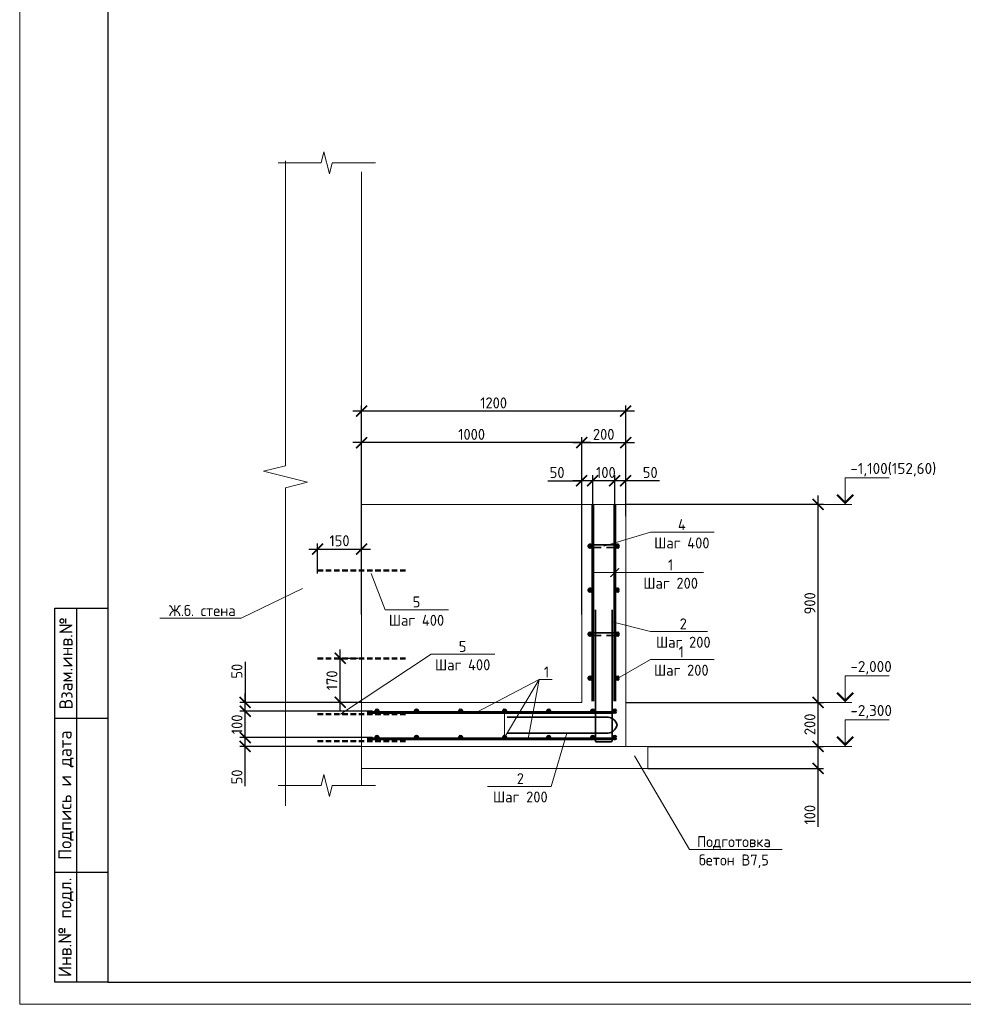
# Model space of a CAD drawing. Header units: millimetres. Extents: x 130535 to 1380046, y -231620 to 121434.
# Tile 31 of 135: x 344596 to 366028, y -52003 to -29628. Entities that reach past the tile are written whole.
import ezdxf
from ezdxf import colors
from ezdxf.entities.mleader import LeaderData, LeaderLine
from ezdxf.enums import TextEntityAlignment as Align
from ezdxf.math import Vec2, Vec3

# ---------------------------------------------------------------- set-up
doc = ezdxf.new("R2010")
doc.units = ezdxf.units.MM
doc.linetypes.add('DASHED2', pattern=[0.375, 0.25, -0.125])
doc.layers.get('DEFPOINTS').update_dxf_attribs({"lineweight": 0})
for name, color, linetype, lineweight in [('Основная 0.35', 7, 'Continuous', 35), ('Основная 0.60', 7, 'Continuous', 60), ('РАЗМЕРЫ', 7, 'Continuous', 9), ('Разрез жилая часть$0$Отметки', 7, 'Continuous', 20), ('Символы 0.20', 7, 'Continuous', 20), ('Текст', 7, 'Continuous', 25), ('Тонкая', 7, 'Continuous', 20), ('Тонкая 0.20', 7, 'Continuous', 20), ('ТОНКИЕ', 7, 'Continuous', 9)]:
    doc.layers.add(name, color=color, linetype=linetype, lineweight=lineweight)
doc.layers.add('ТОЛСТЫЕ_ОСНОВНЫЕ', color=7, linetype='Continuous')
doc.styles.add('GOST-2.304_Type-B', font='GOST_Common.ttf')
doc.styles.add('style1', font='GOST_Common.ttf', dxfattribs={"height": 500})
doc.styles.add('ГОСТ', font='isocpeur.TTF')
doc.dimstyles.new('СПДС', dxfattribs={"dimscale": 100, "dimtxt": 2.5, "dimasz": 2.5, "dimexe": 1.25, "dimexo": 0, "dimtad": 1, "dimdec": 0, "dimtxsty": 'GOST-2.304_Type-B', "dimblk": 'ARCHTICK', "dimcen": 2.5, "dimdle": 2, "dimadec": 0, "dimazin": 2, "dimtfac": 0.75, "dimtdec": 0, "dimtmove": 1, "dimatfit": 3, "dimfxl": 1, "dimtolj": 1, "dimarcsym": 1})

# ---------------------------------------------------------------- blocks, each defined once
blk = doc.blocks.new('*U1419')
at = {"layer": 'ТОЛСТЫЕ_ОСНОВНЫЕ'}
for p, q in [((8, 5), (8, 90)), ((8, 90), (20, 90)), ((13, 5), (13, 90)), ((8, 65), (20, 65)), ((8, 30), (20, 30)), ((20, 5), (8, 5))]:
    blk.add_line(p, q, dxfattribs=at)
blk.add_lwpolyline([(20, 5), (589, 5), (589, 415), (20, 415)], close=True, dxfattribs=at)
at = {"layer": 'ТОНКИЕ'}
blk.add_lwpolyline([(0, 0), (594, 0), (594, 420), (0, 420)], close=True, dxfattribs=at)
at = {"layer": 'Текст', "style": 'style1'}
for s, p in [('Взам.инв.№', (10.5, 77.5)), ('Подпись и дата', (10.5, 47.5)), ('Инв.№ подл.', (10.5, 17.5))]:
    blk.add_text(s, height=3, rotation=90, dxfattribs=at).set_placement(p, align=Align.MIDDLE)
blk = doc.blocks.new('_None')
blk = doc.blocks.new('_ArchTick')
at = {"color": 0, "linetype": 'ByBlock', "const_width": 0.15}
blk.add_lwpolyline([(-0.5, -0.5), (0.5, 0.5)], dxfattribs=at)
blk = doc.blocks.new('*D600')
at = {"layer": 'DEFPOINTS', "color": 0, "linetype": 'Continuous', "lineweight": 0, "transparency": 16777216}
for p in [(349717, -45941), (352610, -45941), (352360, -46141)]:
    blk.add_point(p, dxfattribs=at)
at = {"layer": 'РАЗМЕРЫ', "color": 0, "linetype": 'Continuous', "lineweight": -2, "transparency": 16777216}
for p, q in [((349717, -46341), (349717, -45741)), ((352610, -45941), (349592, -45941)), ((352360, -46141), (349592, -46141)), ((349717, -47048), (349717, -46141))]:
    blk.add_line(p, q, dxfattribs=at)
at = {"layer": 'РАЗМЕРЫ', "color": 0, "linetype": 'Continuous', "lineweight": -2, "transparency": 16777216, "xscale": 250, "yscale": 250, "zscale": 250}
for p, rotation in [((349717, -45941), 90), ((349717, -46141), 270)]:
    blk.add_blockref('_ArchTick', p, dxfattribs=dict(at, rotation=rotation))
at = {"layer": 'РАЗМЕРЫ', "color": 0, "linetype": 'Continuous', "lineweight": 0, "transparency": 16777216, "insert": (349530, -46836), "char_height": 250, "attachment_point": 5, "rotation": 90, "style": 'GOST-2.304_Type-B'}
blk.add_mtext('\\A1;50', dxfattribs=at)
blk = doc.blocks.new('*D601')
at = {"layer": 'DEFPOINTS', "color": 0, "linetype": 'Continuous', "lineweight": 0, "transparency": 16777216}
for p in [(349717, -45341), (352610, -45341), (352610, -45941)]:
    blk.add_point(p, dxfattribs=at)
at = {"layer": 'РАЗМЕРЫ', "color": 0, "linetype": 'Continuous', "lineweight": -2, "transparency": 16777216}
for p, q in [((349717, -46141), (349717, -45141)), ((352610, -45341), (349592, -45341)), ((352610, -45941), (349592, -45941))]:
    blk.add_line(p, q, dxfattribs=at)
at = {"layer": 'РАЗМЕРЫ', "color": 0, "linetype": 'Continuous', "lineweight": -2, "transparency": 16777216, "xscale": 250, "yscale": 250, "zscale": 250}
for p, rotation in [((349717, -45341), 90), ((349717, -45941), 270)]:
    blk.add_blockref('_ArchTick', p, dxfattribs=dict(at, rotation=rotation))
at = {"layer": 'РАЗМЕРЫ', "color": 0, "linetype": 'Continuous', "lineweight": 0, "transparency": 16777216, "insert": (349530, -45641), "char_height": 250, "attachment_point": 5, "rotation": 90, "style": 'GOST-2.304_Type-B'}
blk.add_mtext('\\A1;100', dxfattribs=at)
blk = doc.blocks.new('*D602')
at = {"layer": 'DEFPOINTS', "color": 0, "linetype": 'Continuous', "lineweight": 0, "transparency": 16777216}
for p in [(349717, -45141), (352360, -45141), (352610, -45341)]:
    blk.add_point(p, dxfattribs=at)
at = {"layer": 'РАЗМЕРЫ', "color": 0, "linetype": 'Continuous', "lineweight": -2, "transparency": 16777216}
for p, q in [((349717, -44220), (349717, -45141)), ((349717, -45541), (349717, -44941)), ((352360, -45141), (349592, -45141)), ((352610, -45341), (349592, -45341))]:
    blk.add_line(p, q, dxfattribs=at)
at = {"layer": 'РАЗМЕРЫ', "color": 0, "linetype": 'Continuous', "lineweight": -2, "transparency": 16777216, "xscale": 250, "yscale": 250, "zscale": 250}
for p, rotation in [((349717, -45141), 90), ((349717, -45341), 270)]:
    blk.add_blockref('_ArchTick', p, dxfattribs=dict(at, rotation=rotation))
at = {"layer": 'РАЗМЕРЫ', "color": 0, "linetype": 'Continuous', "lineweight": 0, "transparency": 16777216, "insert": (349530, -44433), "char_height": 250, "attachment_point": 5, "rotation": 90, "style": 'GOST-2.304_Type-B'}
blk.add_mtext('\\A1;50', dxfattribs=at)
blk = doc.blocks.new('*D603')
at = {"layer": 'DEFPOINTS', "color": 0, "linetype": 'Continuous', "lineweight": 0, "transparency": 16777216}
for p in [(358110, -40105), (358360, -40912), (358110, -41037)]:
    blk.add_point(p, dxfattribs=at)
at = {"layer": 'РАЗМЕРЫ', "color": 0, "linetype": 'Continuous', "lineweight": -2, "transparency": 16777216}
for p, q in [((358110, -41037), (358110, -39980)), ((358360, -40912), (358360, -39980)), ((358560, -40105), (357910, -40105)), ((359130, -40105), (358360, -40105))]:
    blk.add_line(p, q, dxfattribs=at)
at = {"layer": 'РАЗМЕРЫ', "color": 0, "linetype": 'Continuous', "lineweight": -2, "transparency": 16777216, "xscale": 250, "yscale": 250, "zscale": 250, "rotation": 180}
blk.add_blockref('_ArchTick', (358110, -40105), dxfattribs=at)
at = {"layer": 'РАЗМЕРЫ', "color": 0, "linetype": 'Continuous', "lineweight": -2, "transparency": 16777216, "xscale": 250, "yscale": 250, "zscale": 250}
blk.add_blockref('_ArchTick', (358360, -40105), dxfattribs=at)
at = {"layer": 'РАЗМЕРЫ', "color": 0, "linetype": 'Continuous', "lineweight": 0, "transparency": 16777216, "insert": (358917, -39917), "char_height": 250, "attachment_point": 5, "style": 'GOST-2.304_Type-B'}
blk.add_mtext('\\A1;50', dxfattribs=at)
blk = doc.blocks.new('*D604')
at = {"layer": 'DEFPOINTS', "color": 0, "linetype": 'Continuous', "lineweight": 0, "transparency": 16777216}
for p in [(357610, -40105), (357610, -41037), (358110, -41037)]:
    blk.add_point(p, dxfattribs=at)
at = {"layer": 'РАЗМЕРЫ', "color": 0, "linetype": 'Continuous', "lineweight": -2, "transparency": 16777216}
for p, q in [((357610, -41037), (357610, -39980)), ((358110, -41037), (358110, -39980)), ((358310, -40105), (357410, -40105))]:
    blk.add_line(p, q, dxfattribs=at)
at = {"layer": 'РАЗМЕРЫ', "color": 0, "linetype": 'Continuous', "lineweight": -2, "transparency": 16777216, "xscale": 250, "yscale": 250, "zscale": 250, "rotation": 180}
blk.add_blockref('_ArchTick', (357610, -40105), dxfattribs=at)
at = {"layer": 'РАЗМЕРЫ', "color": 0, "linetype": 'Continuous', "lineweight": -2, "transparency": 16777216, "xscale": 250, "yscale": 250, "zscale": 250}
blk.add_blockref('_ArchTick', (358110, -40105), dxfattribs=at)
at = {"layer": 'РАЗМЕРЫ', "color": 0, "linetype": 'Continuous', "lineweight": 0, "transparency": 16777216, "insert": (357910, -39917), "char_height": 250, "attachment_point": 5, "style": 'GOST-2.304_Type-B'}
blk.add_mtext('\\A1;100', dxfattribs=at)
blk = doc.blocks.new('*D605')
at = {"layer": 'DEFPOINTS', "color": 0, "linetype": 'Continuous', "lineweight": 0, "transparency": 16777216}
for p in [(357360, -40105), (357360, -40912), (357610, -41037)]:
    blk.add_point(p, dxfattribs=at)
at = {"layer": 'РАЗМЕРЫ', "color": 0, "linetype": 'Continuous', "lineweight": -2, "transparency": 16777216}
for p, q in [((357360, -40912), (357360, -39980)), ((357610, -41037), (357610, -39980)), ((356590, -40105), (357360, -40105)), ((357810, -40105), (357160, -40105))]:
    blk.add_line(p, q, dxfattribs=at)
at = {"layer": 'РАЗМЕРЫ', "color": 0, "linetype": 'Continuous', "lineweight": -2, "transparency": 16777216, "xscale": 250, "yscale": 250, "zscale": 250, "rotation": 180}
blk.add_blockref('_ArchTick', (357360, -40105), dxfattribs=at)
at = {"layer": 'РАЗМЕРЫ', "color": 0, "linetype": 'Continuous', "lineweight": -2, "transparency": 16777216, "xscale": 250, "yscale": 250, "zscale": 250}
blk.add_blockref('_ArchTick', (357610, -40105), dxfattribs=at)
at = {"layer": 'РАЗМЕРЫ', "color": 0, "linetype": 'Continuous', "lineweight": 0, "transparency": 16777216, "insert": (356802, -39917), "char_height": 250, "attachment_point": 5, "style": 'GOST-2.304_Type-B'}
blk.add_mtext('\\A1;50', dxfattribs=at)
blk = doc.blocks.new('*D606')
at = {"layer": 'DEFPOINTS', "color": 0, "linetype": 'Continuous', "lineweight": 0, "transparency": 16777216}
for p in [(358860, -46141), (362730, -46141), (358860, -46641)]:
    blk.add_point(p, dxfattribs=at)
at = {"layer": 'РАЗМЕРЫ', "color": 0, "linetype": 'Continuous', "lineweight": -2, "transparency": 16777216}
for p, q in [((362730, -46841), (362730, -45941)), ((358860, -46141), (362855, -46141)), ((358860, -46641), (362855, -46641)), ((362730, -47969), (362730, -46641))]:
    blk.add_line(p, q, dxfattribs=at)
at = {"layer": 'РАЗМЕРЫ', "color": 0, "linetype": 'Continuous', "lineweight": -2, "transparency": 16777216, "xscale": 250, "yscale": 250, "zscale": 250}
for p, rotation in [((362730, -46141), 90), ((362730, -46641), 270)]:
    blk.add_blockref('_ArchTick', p, dxfattribs=dict(at, rotation=rotation))
at = {"layer": 'РАЗМЕРЫ', "color": 0, "linetype": 'Continuous', "lineweight": 0, "transparency": 16777216, "insert": (362543, -47694), "char_height": 250, "attachment_point": 5, "rotation": 90, "style": 'GOST-2.304_Type-B'}
blk.add_mtext('\\A1;100', dxfattribs=at)
blk = doc.blocks.new('*D607')
at = {"layer": 'DEFPOINTS', "color": 0, "linetype": 'Continuous', "lineweight": 0, "transparency": 16777216}
for p in [(358360, -45141), (362730, -45141), (358860, -46141)]:
    blk.add_point(p, dxfattribs=at)
at = {"layer": 'РАЗМЕРЫ', "color": 0, "linetype": 'Continuous', "lineweight": -2, "transparency": 16777216}
for p, q in [((362730, -46341), (362730, -44941)), ((358360, -45141), (362855, -45141)), ((358860, -46141), (362855, -46141))]:
    blk.add_line(p, q, dxfattribs=at)
at = {"layer": 'РАЗМЕРЫ', "color": 0, "linetype": 'Continuous', "lineweight": -2, "transparency": 16777216, "xscale": 250, "yscale": 250, "zscale": 250}
for p, rotation in [((362730, -45141), 90), ((362730, -46141), 270)]:
    blk.add_blockref('_ArchTick', p, dxfattribs=dict(at, rotation=rotation))
at = {"layer": 'РАЗМЕРЫ', "color": 0, "linetype": 'Continuous', "lineweight": 0, "transparency": 16777216, "insert": (362543, -45641), "char_height": 250, "attachment_point": 5, "rotation": 90, "style": 'GOST-2.304_Type-B'}
blk.add_mtext('\\A1;200', dxfattribs=at)
blk = doc.blocks.new('*D608')
at = {"layer": 'DEFPOINTS', "color": 0, "linetype": 'Continuous', "lineweight": 0, "transparency": 16777216}
for p in [(358360, -39239), (358360, -40641), (357360, -43141)]:
    blk.add_point(p, dxfattribs=at)
at = {"layer": 'РАЗМЕРЫ', "color": 0, "linetype": 'Continuous', "lineweight": -2, "transparency": 16777216}
for p, q in [((357360, -43141), (357360, -39114)), ((358360, -40641), (358360, -39114)), ((357160, -39239), (358560, -39239))]:
    blk.add_line(p, q, dxfattribs=at)
at = {"layer": 'РАЗМЕРЫ', "color": 0, "linetype": 'Continuous', "lineweight": -2, "transparency": 16777216, "xscale": 250, "yscale": 250, "zscale": 250, "rotation": 180}
blk.add_blockref('_ArchTick', (357360, -39239), dxfattribs=at)
at = {"layer": 'РАЗМЕРЫ', "color": 0, "linetype": 'Continuous', "lineweight": -2, "transparency": 16777216, "xscale": 250, "yscale": 250, "zscale": 250}
blk.add_blockref('_ArchTick', (358360, -39239), dxfattribs=at)
at = {"layer": 'РАЗМЕРЫ', "color": 0, "linetype": 'Continuous', "lineweight": 0, "transparency": 16777216, "insert": (357860, -39051), "char_height": 250, "attachment_point": 5, "style": 'GOST-2.304_Type-B'}
blk.add_mtext('\\A1;200', dxfattribs=at)
blk = doc.blocks.new('*D609')
at = {"layer": 'DEFPOINTS', "color": 0, "linetype": 'Continuous', "lineweight": 0, "transparency": 16777216}
for p in [(352360, -39239), (352360, -40641), (357360, -40641)]:
    blk.add_point(p, dxfattribs=at)
at = {"layer": 'РАЗМЕРЫ', "color": 0, "linetype": 'Continuous', "lineweight": -2, "transparency": 16777216}
for p, q in [((352360, -40641), (352360, -39114)), ((357360, -40641), (357360, -39114)), ((357560, -39239), (352160, -39239))]:
    blk.add_line(p, q, dxfattribs=at)
at = {"layer": 'РАЗМЕРЫ', "color": 0, "linetype": 'Continuous', "lineweight": -2, "transparency": 16777216, "xscale": 250, "yscale": 250, "zscale": 250, "rotation": 180}
blk.add_blockref('_ArchTick', (352360, -39239), dxfattribs=at)
at = {"layer": 'РАЗМЕРЫ', "color": 0, "linetype": 'Continuous', "lineweight": -2, "transparency": 16777216, "xscale": 250, "yscale": 250, "zscale": 250}
blk.add_blockref('_ArchTick', (357360, -39239), dxfattribs=at)
at = {"layer": 'РАЗМЕРЫ', "color": 0, "linetype": 'Continuous', "lineweight": 0, "transparency": 16777216, "insert": (354860, -39051), "char_height": 250, "attachment_point": 5, "style": 'GOST-2.304_Type-B'}
blk.add_mtext('\\A1;1000', dxfattribs=at)
blk = doc.blocks.new('*D610')
at = {"layer": 'DEFPOINTS', "color": 0, "linetype": 'Continuous', "lineweight": 0, "transparency": 16777216}
for p in [(358360, -40641), (362730, -40641), (362479, -45141)]:
    blk.add_point(p, dxfattribs=at)
at = {"layer": 'РАЗМЕРЫ', "color": 0, "linetype": 'Continuous', "lineweight": -2, "transparency": 16777216}
for p, q in [((362730, -45341), (362730, -40441)), ((358360, -40641), (362855, -40641)), ((362479, -45141), (362855, -45141))]:
    blk.add_line(p, q, dxfattribs=at)
at = {"layer": 'РАЗМЕРЫ', "color": 0, "linetype": 'Continuous', "lineweight": -2, "transparency": 16777216, "xscale": 250, "yscale": 250, "zscale": 250}
for p, rotation in [((362730, -40641), 90), ((362730, -45141), 270)]:
    blk.add_blockref('_ArchTick', p, dxfattribs=dict(at, rotation=rotation))
at = {"layer": 'РАЗМЕРЫ', "color": 0, "linetype": 'Continuous', "lineweight": 0, "transparency": 16777216, "insert": (362543, -42891), "char_height": 250, "attachment_point": 5, "rotation": 90, "style": 'GOST-2.304_Type-B'}
blk.add_mtext('\\A1;900', dxfattribs=at)
blk = doc.blocks.new('*D618')
at = {"layer": 'DEFPOINTS', "color": 0, "linetype": 'Continuous', "lineweight": 0, "transparency": 16777216}
for p in [(352360, -38523), (358360, -40641), (352360, -43141)]:
    blk.add_point(p, dxfattribs=at)
at = {"layer": 'РАЗМЕРЫ', "color": 0, "linetype": 'Continuous', "lineweight": -2, "transparency": 16777216}
for p, q in [((352360, -43141), (352360, -38398)), ((358360, -40641), (358360, -38398)), ((358560, -38523), (352160, -38523))]:
    blk.add_line(p, q, dxfattribs=at)
at = {"layer": 'РАЗМЕРЫ', "color": 0, "linetype": 'Continuous', "lineweight": -2, "transparency": 16777216, "xscale": 250, "yscale": 250, "zscale": 250, "rotation": 180}
blk.add_blockref('_ArchTick', (352360, -38523), dxfattribs=at)
at = {"layer": 'РАЗМЕРЫ', "color": 0, "linetype": 'Continuous', "lineweight": -2, "transparency": 16777216, "xscale": 250, "yscale": 250, "zscale": 250}
blk.add_blockref('_ArchTick', (358360, -38523), dxfattribs=at)
at = {"layer": 'РАЗМЕРЫ', "color": 0, "linetype": 'Continuous', "lineweight": 0, "transparency": 16777216, "insert": (355360, -38336), "char_height": 250, "attachment_point": 5, "style": 'GOST-2.304_Type-B'}
blk.add_mtext('\\A1;1200', dxfattribs=at)
blk = doc.blocks.new('*D619')
at = {"layer": 'DEFPOINTS', "color": 0, "linetype": 'Continuous', "lineweight": 0, "transparency": 16777216}
for p in [(352360, -41657), (351360, -42210), (352360, -42210)]:
    blk.add_point(p, dxfattribs=at)
at = {"layer": 'РАЗМЕРЫ', "color": 0, "linetype": 'Continuous', "lineweight": -2, "transparency": 16777216}
for p, q in [((351360, -42210), (351360, -41532)), ((352360, -42210), (352360, -41532)), ((351160, -41657), (352560, -41657))]:
    blk.add_line(p, q, dxfattribs=at)
at = {"layer": 'РАЗМЕРЫ', "color": 0, "linetype": 'Continuous', "lineweight": -2, "transparency": 16777216, "xscale": 250, "yscale": 250, "zscale": 250, "rotation": 180}
blk.add_blockref('_ArchTick', (351360, -41657), dxfattribs=at)
at = {"layer": 'РАЗМЕРЫ', "color": 0, "linetype": 'Continuous', "lineweight": -2, "transparency": 16777216, "xscale": 250, "yscale": 250, "zscale": 250}
blk.add_blockref('_ArchTick', (352360, -41657), dxfattribs=at)
at = {"layer": 'РАЗМЕРЫ', "color": 0, "linetype": 'Continuous', "lineweight": 0, "transparency": 16777216, "insert": (351860, -41469), "char_height": 250, "attachment_point": 5, "style": 'GOST-2.304_Type-B'}
blk.add_mtext('\\A1;150', dxfattribs=at)
blk = doc.blocks.new('*D620')
at = {"layer": 'DEFPOINTS', "color": 0, "linetype": 'Continuous', "lineweight": 0, "transparency": 16777216}
for p in [(351875, -44141), (352287, -44141), (352287, -45141)]:
    blk.add_point(p, dxfattribs=at)
at = {"layer": 'РАЗМЕРЫ', "color": 0, "linetype": 'Continuous', "lineweight": -2, "transparency": 16777216}
for p, q in [((351875, -45341), (351875, -43941)), ((352287, -44141), (351750, -44141)), ((352287, -45141), (351750, -45141))]:
    blk.add_line(p, q, dxfattribs=at)
at = {"layer": 'РАЗМЕРЫ', "color": 0, "linetype": 'Continuous', "lineweight": -2, "transparency": 16777216, "xscale": 250, "yscale": 250, "zscale": 250}
for p, rotation in [((351875, -44141), 90), ((351875, -45141), 270)]:
    blk.add_blockref('_ArchTick', p, dxfattribs=dict(at, rotation=rotation))
at = {"layer": 'РАЗМЕРЫ', "color": 0, "linetype": 'Continuous', "lineweight": 0, "transparency": 16777216, "insert": (351688, -44641), "char_height": 250, "attachment_point": 5, "rotation": 90, "style": 'GOST-2.304_Type-B'}
blk.add_mtext('\\A1;170', dxfattribs=at)

msp = doc.modelspace()

# ---------------------------------------------------------------- linework, layer by layer
at = {"linetype": 'DASHED2', "lineweight": 50, "ltscale": 500}
for p, q in [((351360.3, -42141.2), (353360.3, -42141.2)), ((351360.3, -44141.2), (353360.3, -44141.2)), ((351360.3, -45411.3), (353360.3, -45411.3)), ((351360.3, -46021.3), (353360.3, -46021.3))]:
    msp.add_line(p, q, dxfattribs=at)
at = {"linetype": 'ByBlock', "lineweight": 20, "ltscale": 0.5}
msp.add_lwpolyline([(350633.5, -32838.8), (350633.5, -39763.8), (350133.5, -39888.8), (351133.5, -40138.8), (350633.5, -40263.8), (350633.5, -47488.8)], dxfattribs=at)
at = {"layer": 'Основная 0.35'}
for p, q in [((358170.3, -41561.3), (357550.3, -41561.3)), ((357550.3, -41621.3), (357800.3, -41621.3)), ((358170.3, -41621.3), (357920.3, -41621.3)), ((357670.3, -46013.3), (357670.3, -43038.3)), ((358050.3, -46013.3), (358050.3, -43038.3)), ((358170.3, -43561.3), (357550.3, -43561.3)), ((357550.3, -43621.3), (357800.3, -43621.3)), ((358170.3, -43621.3), (357920.3, -43621.3)), ((355664.7, -45477.1), (357914.7, -45477.1)), ((355664.7, -45837.6), (357914.7, -45837.6)), ((357695.3, -46038.3), (358025.3, -46038.3))]:
    msp.add_line(p, q, dxfattribs=at)
for centre, radius, start, end in [((357550.3, -41591.3), 30, 90, 270), ((358170.3, -41591.3), 30, 270, 90), ((357550.3, -43591.3), 30, 90, 270), ((358170.3, -43591.3), 30, 270, 90), ((357937.3, -45709), 233.1, 12.58776, 95.55165), ((357937.3, -45605.7), 233.1, 264.44835, 347.41224), ((357695.3, -46013.3), 25, 180, 270), ((358025.3, -46013.3), 25, 270, 0)]:
    msp.add_arc(centre, radius, start, end, dxfattribs=at)
at = {"layer": 'Основная 0.60'}
for p, q in [((357610.3, -45116.3), (357610.3, -40641.3)), ((358110.3, -45116.3), (358110.3, -40641.3)), ((358076.6, -45371.3), (352485.3, -45371.3)), ((358076.6, -45971.3), (352485.3, -45971.3))]:
    msp.add_line(p, q, dxfattribs=at)
for centre in [(357550.3, -41591.3), (358170.3, -41591.3), (357550.3, -42591.3), (358170.3, -42591.3), (357550.3, -43591.3), (358170.3, -43591.3), (357550.3, -44591.3), (358170.3, -44591.3), (352710.3, -45341.3), (353610.3, -45341.3), (354610.3, -45341.3), (355610.3, -45341.3), (356610.3, -45341.3), (357610.3, -45341.3), (358110.3, -45341.3), (352710.3, -45941.3), (353610.3, -45941.3), (354610.3, -45941.3), (355610.3, -45941.3), (356610.3, -45941.3), (357610.3, -45941.3), (358110.3, -45941.3)]:
    msp.add_circle(centre, 30, dxfattribs=at)
at = {"layer": 'РАЗМЕРЫ', "linetype": 'Continuous', "lineweight": 0}
for p, q in [((356391.9, -44625.4), (354960.2, -45371.3)), ((356391.9, -44625.4), (356142.3, -45971.3)), ((350633.5, -45141.3), (352360.3, -45141.3))]:
    msp.add_line(p, q, dxfattribs=at)
at = {"layer": 'Символы 0.20', "color": 1, "linetype": 'Continuous', "lineweight": 20, "ltscale": 100}
for p, q in [((363345.3, -40041.3), (364345.3, -40041.3)), ((362479.2, -40641.3), (363345.3, -40641.3)), ((363345.3, -44541.3), (364345.3, -44541.3)), ((362479.2, -45141.3), (363345.3, -45141.3)), ((363345.3, -45541.3), (364345.3, -45541.3)), ((362479.2, -46141.3), (363345.3, -46141.3))]:
    msp.add_line(p, q, dxfattribs=at)
at = {"layer": 'Символы 0.20', "color": 1, "linetype": 'Continuous', "lineweight": 20, "ltscale": 10000}
for p, q in [((363495.3, -40641.3), (363195.3, -40641.3)), ((363495.3, -45141.3), (363195.3, -45141.3)), ((363495.3, -46141.3), (363195.3, -46141.3))]:
    msp.add_line(p, q, dxfattribs=at)
at = {"layer": 'Символы 0.20'}
msp.add_line((358921, -43532.7), (359021, -43532.7), dxfattribs=at)
at = {"layer": 'Символы 0.20', "color": 1, "linetype": 'Continuous', "lineweight": 20, "ltscale": 10000}
for points in [[(363345.3, -40641.3), (363345.3, -40041.3)], [(363345.3, -45141.3), (363345.3, -44541.3)], [(363345.3, -46141.3), (363345.3, -45541.3)]]:
    msp.add_lwpolyline(points, dxfattribs=at)
at = {"layer": 'Символы 0.20', "color": 1, "linetype": 'Continuous', "lineweight": 20, "ltscale": 10000, "const_width": 50}
for points in [[(363162.9, -40423.6), (363345.3, -40606), (363527.6, -40423.6)], [(363162.9, -44923.6), (363345.3, -45106), (363527.6, -44923.6)], [(363162.9, -45923.6), (363345.3, -46106), (363527.6, -45923.6)]]:
    msp.add_lwpolyline(points, dxfattribs=at)
at = {"layer": 'Символы 0.20'}
for points in [[(358050.3, -43314.9), (358921, -43532.7)], [(359021, -43532.7), (360215.6, -43532.7)]]:
    msp.add_lwpolyline(points, dxfattribs=at)
at = {"layer": 'Тонкая'}
for points in [[(350464.7, -32877.6), (350614.7, -32877.6), (351444.3, -32877.6), (351506.8, -32627.6), (351631.8, -33127.6), (351694.3, -32877.6), (352523.8, -32877.6), (352673.8, -32877.6)], [(350464.7, -47029.9), (350614.7, -47029.9), (351444.3, -47029.9), (351506.8, -46779.9), (351631.8, -47279.9), (351694.3, -47029.9), (352523.8, -47029.9), (352673.8, -47029.9)]]:
    msp.add_lwpolyline(points, dxfattribs=at)
at = {"layer": 'Тонкая 0.20'}
for p, q in [((352360.3, -33088.8), (352360.3, -47029.9)), ((358360.3, -38976.7), (358360.3, -46141.3)), ((357360.3, -40641.3), (352360.3, -40641.3)), ((357360.3, -45141.3), (357360.3, -40641.3)), ((357360.3, -45116.3), (357360.3, -40641.3)), ((358360.3, -40641.3), (358360.3, -45116.3)), ((352360.3, -46141.3), (352360.3, -45141.3)), ((352360.3, -45141.3), (357360.3, -45141.3)), ((358860.3, -46141.3), (352360.3, -46141.3)), ((358860.3, -46141.3), (358860.3, -46641.3)), ((359860.3, -46141.3), (360360.3, -46141.3)), ((358860.3, -46641.3), (352360.3, -46641.3))]:
    msp.add_line(p, q, dxfattribs=at)
msp.add_lwpolyline([(357360.3, -40641.3), (358360.3, -40641.3)], dxfattribs=at)

# ---------------------------------------------------------------- block references
at = {"xscale": 100, "yscale": 100, "zscale": 100}
msp.add_blockref('*U1419', (344595.6, -52002.6), dxfattribs=at)

# ---------------------------------------------------------------- texts
at = {"layer": 'Разрез жилая часть$0$Отметки', "linetype": 'Continuous', "lineweight": 25, "ltscale": 100, "style": 'ГОСТ'}
for s, p in [('-1,100(152,60)', (363462.8, -39951.3)), ('-2,000', (363462.8, -44451.3)), ('-2,300', (363462.8, -45451.3))]:
    msp.add_text(s, height=250, dxfattribs=at).set_placement(p)
at = {"layer": 'Символы 0.20', "insert": (359668.1, -43232.7), "char_height": 250, "attachment_point": 2, "style": 'GOST-2.304_Type-B'}
msp.add_mtext('2\\PШаг 200', dxfattribs=at)

# ---------------------------------------------------------------- dimensions: what is measured, and where the dimension line sits
at = {"layer": 'РАЗМЕРЫ', "color": 3, "linetype": 'Continuous', "lineweight": 0}
for base, p1, p2, picture, middle in [((352360.3, -38523.5), (358360.3, -40641.3), (352360.3, -43141.3), '*D618', (355360.3, -38336)), ((352360.3, -39238.8), (357360.3, -40641.3), (352360.3, -40641.3), '*D609', (354860.3, -39051.3)), ((358360.3, -39238.8), (357360.3, -43141.3), (358360.3, -40641.3), '*D608', (357860.3, -39051.3))]:
    dim = msp.add_linear_dim(base=base, p1=p1, p2=p2, dimstyle='СПДС', override={"dimlfac": 0.2}, dxfattribs=at)
    dim.commit()
    dim.dimension.update_dxf_attribs({"geometry": picture, "text_midpoint": middle})
for base, p1, p2, angle, picture, middle in [((357360.3, -40104.7), (357610.3, -41037.3), (357360.3, -40912.3), 180, '*D605', (356802.2, -40135.7)), ((357610.3, -40104.7), (358110.3, -41037.3), (357610.3, -41037.3), 180, '*D604', (357910.3, -40104.7)), ((358110.3, -40104.7), (358360.3, -40912.3), (358110.3, -41037.3), 180, '*D603', (358917.1, -40134.7)), ((362730.1, -46141.3), (358860.3, -46641.3), (358860.3, -46141.3), 90, '*D606', (362974.1, -47693.6))]:
    dim = msp.add_linear_dim(base=base, p1=p1, p2=p2, angle=angle, dimstyle='СПДС', override={"dimlfac": 0.2}, dxfattribs=at)
    dim.commit()
    dim.dimension.update_dxf_attribs({"geometry": picture, "text_midpoint": middle, "dimtype": 160})
for base, p1, p2, picture, middle in [((362730.1, -40641.3), (362479.2, -45141.3), (358360.3, -40641.3), '*D610', (362542.6, -42891.3)), ((362730.1, -45141.3), (358860.3, -46141.3), (358360.3, -45141.3), '*D607', (362542.6, -45641.3))]:
    dim = msp.add_linear_dim(base=base, p1=p1, p2=p2, angle=90, dimstyle='СПДС', override={"dimlfac": 0.2}, dxfattribs=at)
    dim.commit()
    dim.dimension.update_dxf_attribs({"geometry": picture, "text_midpoint": middle})
at = {"layer": 'РАЗМЕРЫ', "linetype": 'Continuous', "lineweight": 0}
dim = msp.add_linear_dim(base=(352360.3, -41656.5), p1=(351360.3, -42210.1), p2=(352360.3, -42210.1), text='150', dimstyle='СПДС', dxfattribs=at)
dim.commit()
dim.dimension.update_dxf_attribs({"geometry": '*D619', "text_midpoint": (351860.3, -41469)})
at = {"layer": 'РАЗМЕРЫ', "color": 3, "linetype": 'Continuous', "lineweight": 0}
for base, p1, p2, text, picture, middle in [((351875.2, -44141.2), (352286.7, -45141.3), (352286.7, -44141.2), '170', '*D620', (351687.7, -44641.3)), ((349717.2, -45341.3), (352610.3, -45941.3), (352610.3, -45341.3), '100', '*D601', (349529.7, -45641.3))]:
    dim = msp.add_linear_dim(base=base, p1=p1, p2=p2, angle=90, text=text, dimstyle='СПДС', override={"dimlfac": 0.2}, dxfattribs=at)
    dim.commit()
    dim.dimension.update_dxf_attribs({"geometry": picture, "text_midpoint": middle})
for base, p1, p2, picture, middle in [((349717.2, -45141.3), (352610.3, -45341.3), (352360.3, -45141.3), '*D602', (349698.4, -44432.8)), ((349717.2, -45941.3), (352360.3, -46141.3), (352610.3, -45941.3), '*D600', (349768.8, -46836))]:
    dim = msp.add_linear_dim(base=base, p1=p1, p2=p2, angle=90, text='50', dimstyle='СПДС', override={"dimlfac": 0.2}, dxfattribs=at)
    dim.commit()
    dim.dimension.update_dxf_attribs({"geometry": picture, "text_midpoint": middle, "dimtype": 160})

# ---------------------------------------------------------------- leaders
at = {"layer": 'Символы 0.20'}
ml = msp.add_multileader_mtext('Standard', dxfattribs=at)
ml.set_content('4\\PШаг 400', color=256, style='GOST-2.304_Type-B')
ml.set_leader_properties(color=256, linetype='ByLayer', lineweight=-1)
ml.set_arrow_properties(name='NONE')
ml.build(insert=Vec2(0, 0))
ml.multileader.update_dxf_attribs({"text_left_attachment_type": 6, "text_right_attachment_type": 6, "dogleg_length": 1, "arrow_head_size": 18, "scale": 20})
ctx = ml.context
ctx.base_point, ctx.scale, ctx.char_height, ctx.arrow_head_size, ctx.landing_gap_size, ctx.plane_origin = Vec3(359021, -41277.4), 20, 250, 18, 9, Vec3(355170.3, -45030.8)
ctx.left_attachment, ctx.right_attachment, ctx.text_align_type = 6, 6, 1
notes = []
notes.append((ctx, [(0, (1, 1, 0), (358921, -41277.4), (1, 0), 100, [(0, [(357860.3, -41591)], 0, [])])]))
ctx.mtext.insert, ctx.mtext.alignment, ctx.mtext.flow_direction = Vec3(359635.3, -40977.4), 2, 5
ml = msp.add_multileader_mtext('Standard', dxfattribs=at)
ml.set_content('1\\PШаг 200', color=256, style='GOST-2.304_Type-B')
ml.set_leader_properties(color=256, linetype='ByLayer', lineweight=-1)
ml.set_arrow_properties(name='ARCHTICK')
ml.build(insert=Vec2(0, 0))
ml.multileader.update_dxf_attribs({"text_left_attachment_type": 6, "text_right_attachment_type": 6, "dogleg_length": 1, "arrow_head_size": 200, "scale": 20})
ctx = ml.context
ctx.base_point, ctx.scale, ctx.char_height, ctx.arrow_head_size, ctx.landing_gap_size, ctx.plane_origin = Vec3(358779.2, -42192), 20, 250, 200, 9, Vec3(355110.3, -41892)
ctx.left_attachment, ctx.right_attachment, ctx.text_align_type = 6, 6, 1
notes.append((ctx, [(1, (1, 1, 0), (358679.2, -42192), (1, 0), 100, [(1, [(358110.3, -42192), (357610.3, -42192)], 0, [])])]))
ctx.mtext.insert, ctx.mtext.alignment, ctx.mtext.flow_direction = Vec3(359381, -41892), 2, 5
ml = msp.add_multileader_mtext('Standard', dxfattribs=at)
ml.set_content('5\\PШаг 400', color=256, style='GOST-2.304_Type-B')
ml.set_leader_properties(color=256, linetype='ByLayer', lineweight=-1)
ml.set_arrow_properties(name='NONE')
ml.build(insert=Vec2(0, 0))
ml.multileader.update_dxf_attribs({"text_left_attachment_type": 6, "text_right_attachment_type": 6, "dogleg_length": 1, "arrow_head_size": 18, "scale": 20})
ctx = ml.context
ctx.base_point, ctx.scale, ctx.char_height, ctx.arrow_head_size, ctx.landing_gap_size, ctx.plane_origin = Vec3(352993.7, -43034.8), 20, 250, 18, 9, Vec3(352143, -42910.1)
ctx.left_attachment, ctx.right_attachment, ctx.text_align_type = 6, 6, 1
notes.append((ctx, [(0, (1, 1, 0), (352893.7, -43034.8), (1, 0), 100, [(0, [(352577.9, -42210.1)], 0, [])])]))
ctx.mtext.insert, ctx.mtext.alignment, ctx.mtext.flow_direction = Vec3(353608, -42734.8), 2, 5
ml = msp.add_multileader_mtext('Standard', dxfattribs=at)
ml.set_content('Ж.б. стена', color=256, style='GOST-2.304_Type-B')
ml.set_leader_properties(color=256, linetype='ByLayer', lineweight=-1)
ml.set_arrow_properties(name='NONE')
ml.build(insert=Vec2(0, 0))
ml.multileader.update_dxf_attribs({"text_left_attachment_type": 6, "text_right_attachment_type": 6, "dogleg_length": 1, "arrow_head_size": 18, "scale": 20})
ctx = ml.context
ctx.base_point, ctx.scale, ctx.char_height, ctx.arrow_head_size, ctx.landing_gap_size, ctx.plane_origin = Vec3(347971.9, -43231.7), 20, 250, 18, 9, Vec3(350004.5, -43539.5)
ctx.left_attachment, ctx.right_attachment = 6, 6
notes.append((ctx, [(0, (1, 1, 0), (349625.5, -43231.7), (-1, 0), 100, [(0, [(351015.2, -42554)], 0, [])])]))
ctx.mtext.insert, ctx.mtext.flow_direction = Vec3(347980.9, -42931.7), 5
ml = msp.add_multileader_mtext('Standard', dxfattribs=at)
ml.set_content('5\\PШаг 400', color=256, style='GOST-2.304_Type-B')
ml.set_leader_properties(color=256, linetype='ByLayer', lineweight=-1)
ml.set_arrow_properties(name='NONE')
ml.build(insert=Vec2(0, 0))
ml.multileader.update_dxf_attribs({"text_left_attachment_type": 6, "text_right_attachment_type": 6, "dogleg_length": 1, "arrow_head_size": 18, "scale": 20})
ctx = ml.context
ctx.base_point, ctx.scale, ctx.char_height, ctx.arrow_head_size, ctx.landing_gap_size, ctx.plane_origin = Vec3(354042.1, -44046.1), 20, 250, 18, 9, Vec3(353191.4, -43921.4)
ctx.left_attachment, ctx.right_attachment, ctx.text_align_type = 6, 6, 1
notes.append((ctx, [(0, (1, 1, 0), (353942.1, -44046.1), (1, 0), 100, [(0, [(351878.7, -45411.3)], 0, [])])]))
ctx.mtext.insert, ctx.mtext.alignment, ctx.mtext.flow_direction = Vec3(354656.4, -43746.1), 2, 5
ml = msp.add_multileader_mtext('Standard', dxfattribs=at)
ml.set_content('1\\PШаг 200', color=256, style='GOST-2.304_Type-B')
ml.set_leader_properties(color=256, linetype='ByLayer', lineweight=-1)
ml.set_arrow_properties(name='NONE')
ml.build(insert=Vec2(0, 0))
ml.multileader.update_dxf_attribs({"text_left_attachment_type": 6, "text_right_attachment_type": 6, "dogleg_length": 1, "arrow_head_size": 18, "scale": 20})
ctx = ml.context
ctx.base_point, ctx.scale, ctx.char_height, ctx.arrow_head_size, ctx.landing_gap_size, ctx.plane_origin = Vec3(359021, -44168.6), 20, 250, 18, 9, Vec3(355170.3, -44302)
ctx.left_attachment, ctx.right_attachment, ctx.text_align_type = 6, 6, 1
notes.append((ctx, [(0, (1, 1, 0), (358921, -44168.6), (1, 0), 100, [(0, [(358170.3, -44602)], 0, [])])]))
ctx.mtext.insert, ctx.mtext.alignment, ctx.mtext.flow_direction = Vec3(359622.8, -43868.6), 2, 5
ml = msp.add_multileader_mtext('Standard', dxfattribs=at)
ml.set_content('1', color=256, style='GOST-2.304_Type-B')
ml.set_leader_properties(color=256, linetype='ByLayer', lineweight=-1)
ml.set_arrow_properties(name='NONE')
ml.build(insert=Vec2(0, 0))
ml.multileader.update_dxf_attribs({"text_left_attachment_type": 6, "text_right_attachment_type": 6, "dogleg_length": 1, "arrow_head_size": 18, "scale": 20})
ctx = ml.context
ctx.base_point, ctx.scale, ctx.char_height, ctx.arrow_head_size, ctx.landing_gap_size, ctx.plane_origin = Vec3(356491.9, -44625.4), 20, 250, 18, 9, Vec3(355743.6, -40471.3)
ctx.left_attachment, ctx.right_attachment = 6, 6
notes.append((ctx, [(0, (1, 1, 0), (356391.9, -44625.4), (1, 0), 100, [(1, [(355610.3, -45341.3), (355610.3, -45941.3)], 0, [])])]))
ctx.mtext.insert, ctx.mtext.width, ctx.mtext.flow_direction = Vec3(356500.9, -44325.4), 28.429, 5
ml = msp.add_multileader_mtext('Standard', dxfattribs=at)
ml.set_content('2\\PШаг 200', color=256, style='GOST-2.304_Type-B')
ml.set_leader_properties(color=256, linetype='ByLayer', lineweight=-1)
ml.set_arrow_properties(name='NONE')
ml.build(insert=Vec2(0, 0))
ml.multileader.update_dxf_attribs({"text_left_attachment_type": 6, "text_right_attachment_type": 6, "dogleg_length": 1, "arrow_head_size": 18, "scale": 20})
ctx = ml.context
ctx.base_point, ctx.scale, ctx.char_height, ctx.arrow_head_size, ctx.landing_gap_size, ctx.plane_origin = Vec3(355365.5, -47049.9), 20, 250, 18, 9, Vec3(350275.9, -42716.7)
ctx.left_attachment, ctx.right_attachment, ctx.text_align_type = 6, 6, 1
notes.append((ctx, [(1, (1, 1, 0), (356669.1, -47049.9), (-1, 0), 100, [(0, [(357022.2, -45837.6)], 0, [])])]))
ctx.mtext.insert, ctx.mtext.alignment, ctx.mtext.flow_direction = Vec3(355967.3, -46749.9), 2, 5
ml = msp.add_multileader_mtext('Standard', dxfattribs=at)
ml.set_content('Подготовка\\Pбетон В7,5', color=256, style='GOST-2.304_Type-B')
ml.set_leader_properties(color=256, linetype='ByLayer', lineweight=-1)
ml.set_arrow_properties(name='NONE')
ml.build(insert=Vec2(0, 0))
ml.multileader.update_dxf_attribs({"text_left_attachment_type": 6, "text_right_attachment_type": 6, "dogleg_length": 1, "arrow_head_size": 18, "scale": 20})
ctx = ml.context
ctx.base_point, ctx.scale, ctx.char_height, ctx.arrow_head_size, ctx.landing_gap_size, ctx.plane_origin = Vec3(359908, -48481.8), 20, 250, 18, 9, Vec3(358569.2, -44659.8)
ctx.left_attachment, ctx.right_attachment, ctx.text_align_type = 6, 6, 1
notes.append((ctx, [(1, (1, 1, 0), (359808, -48481.8), (1, 0), 100, [(0, [(358555.9, -46358.5)], 0, [])])]))
ctx.mtext.insert, ctx.mtext.alignment, ctx.mtext.flow_direction = Vec3(360817, -48181.8), 2, 5
for ctx, leaders in notes:
    for number, flags, end, landing, length, lines in leaders:
        leader = LeaderData()
        leader.index, (leader.has_last_leader_line, leader.has_dogleg_vector, leader.attachment_direction) = number, flags
        leader.last_leader_point, leader.dogleg_vector, leader.dogleg_length = Vec3(end), Vec3(landing), length
        for number, points, colour, breaks in lines:
            line = LeaderLine()
            line.index, line.vertices, line.color, line.breaks = number, Vec3.list(points), colors.encode_raw_color(colour), breaks
            leader.lines.append(line)
        ctx.leaders.append(leader)

doc.saveas('drawing.dxf')
